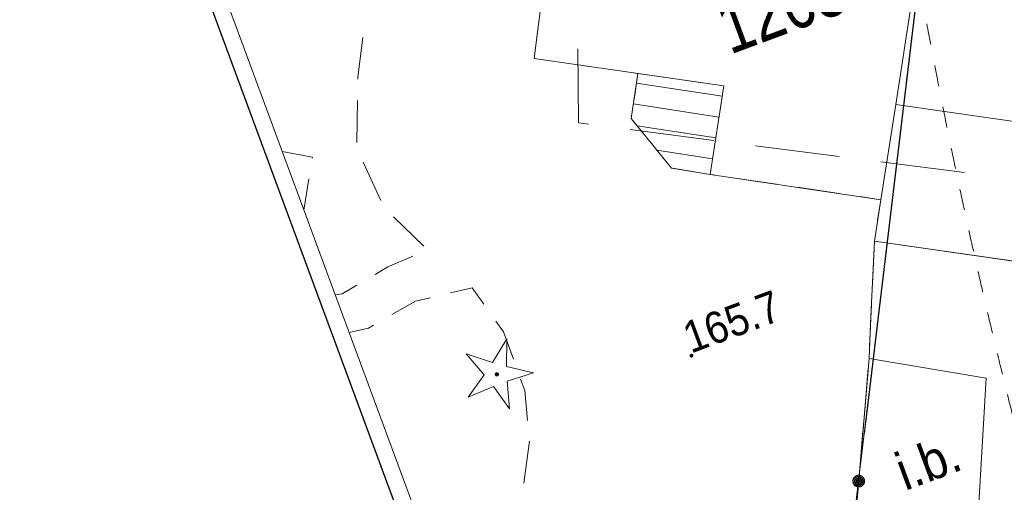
# Model space of a CAD drawing. Header units: millimetres. Extents: x -1155795 to 240441, y -422828 to 463730.
# Tile 5 of 66: x -80306 to -56918, y -51455 to -40245. Entities that reach past the tile are written whole.
import ezdxf
from ezdxf.xclip import XClip

# ---------------------------------------------------------------- set-up
doc = ezdxf.new("R2010")
doc.units = ezdxf.units.MM
doc.header["$MEASUREMENT"] = 0
doc.header["$XCLIPFRAME"] = 0
doc.linetypes.add('Dashed 1_500', pattern=[1000, 500, -500])
doc.layers.add('00 PZT MAPA', color=7, linetype='Continuous')
doc.layers.add('Sycow_7_punkt wysokościowy naturalny', color=7, linetype='Continuous')
for name, color, linetype, lineweight in [('0_Nr_pióra__27', 7, 'Continuous', 25), ('Nowe_0_Nr_pióra__27', 7, 'Continuous', 25), ('Sycow_7_218-kontur użytku gruntowego_Nr_pióra__3', 3, 'Continuous', 18), ('Sycow_7_219-działka ewidencyjna_Nr_pióra__7', 7, 'Continuous', 18), ('Sycow_7_312-budynek ewidencyjny_Nr_pióra__7', 7, 'Continuous', 18), ('Sycow_7_312-oznaczenie budynku ewidencyjnego_Nr_pióra__7', 7, 'Continuous', 18), ('Sycow_7_320-blok - kondygnacja nadziemna_Nr_pióra__7', 7, 'Continuous', 18), ('Sycow_7_352-schody_Nr_pióra__7', 7, 'Continuous', 18), ('Sycow_7_@Zakres_Nr_pióra__6', 6, 'Continuous', 18), ('Sycow_7_chodnik (powierzchnia)_Nr_pióra__7', 7, 'Continuous', 18), ('Sycow_7_drzewo iglaste (punkt)_Nr_pióra__94', 94, 'Continuous', 18), ('Sycow_7_inna budowla (powierzchnia)-Atr17_Nr_pióra__7', 7, 'Continuous', 18), ('Sycow_7_inna budowla (powierzchnia)_Nr_pióra__7', 7, 'Continuous', 18), ('Sycow_7_ogrodzenie trwałe (linia)_Nr_pióra__7', 7, 'Continuous', 18), ('Sycow_7_punkt wysokościowy naturalny-Atr2_Nr_pióra__7', 7, 'Continuous', 18), ('Sycow_7_Warstwa 3_Nr_pióra__7', 7, 'Continuous', 18)]:
    doc.layers.add(name, color=color, linetype=linetype, lineweight=lineweight)
doc.layers.add('0_Nr_pióra__99', color=7, linetype='Continuous', lineweight=0, true_color=0xaad2ff)
doc.styles.add('STYL_AUTOMATYCZNY_5', font='txt', dxfattribs={"width": 0.9})
doc.styles.add('STYL_AUTOMATYCZNY_9', font='txt', dxfattribs={"width": 0.79})

# ---------------------------------------------------------------- blocks, each defined once
blk = doc.blocks.new('Rysunek_1_7', base_point=(14567, -19307))
at = {"layer": 'Sycow_7_drzewo iglaste (punkt)_Nr_pióra__94', "linetype": 'Continuous', "lineweight": 18}
blk.add_hatch(color=94, dxfattribs=at).paths.add_polyline_path([(-68925, -48641, 1), (-69019, -48675, 1)])
at = {"layer": 'Sycow_7_punkt wysokościowy naturalny', "linetype": 'Continuous', "lineweight": 0, "true_color": 0x000000}
blk.add_hatch(color=178, dxfattribs=at).paths.add_polyline_path([(-64306, -48199, 1), (-64391, -48231, 1)])
at = {"layer": 'Sycow_7_218-kontur użytku gruntowego_Nr_pióra__3', "color": 3, "linetype": 'Continuous', "lineweight": 18}
for p, q in [((-59170, -41114), (-59111, -40618)), ((-59111, -40618), (-59170, -41114)), ((-59289, -42107), (-59230, -41611)), ((-59230, -41611), (-59289, -42107)), ((-59409, -43100), (-59349, -42603)), ((-59349, -42603), (-59409, -43100)), ((-59528, -44093), (-59468, -43596)), ((-59468, -43596), (-59528, -44093)), ((-59647, -45086), (-59587, -44589)), ((-59587, -44589), (-59647, -45086)), ((-59766, -46079), (-59707, -45582)), ((-59707, -45582), (-59766, -46079)), ((-59885, -47071), (-59826, -46575)), ((-59826, -46575), (-59885, -47071)), ((-60004, -48064), (-59945, -47568)), ((-59945, -47568), (-60004, -48064)), ((-60124, -49057), (-60064, -48561)), ((-60064, -48561), (-60124, -49057)), ((-60243, -50050), (-60183, -49554)), ((-60183, -49554), (-60243, -50050)), ((-60362, -51043), (-60302, -50546)), ((-60302, -50546), (-60362, -51043))]:
    blk.add_line(p, q, dxfattribs=at)
at = {"layer": 'Sycow_7_219-działka ewidencyjna_Nr_pióra__7', "color": 7, "linetype": 'Continuous', "lineweight": 18}
blk.add_line((-61896, -63825), (-57696, -28829), dxfattribs=at)
at = {"layer": 'Sycow_7_312-budynek ewidencyjny_Nr_pióra__7', "color": 7, "linetype": 'Continuous', "lineweight": 18}
for p, q in [((-68089, -41165), (-67070, -33377)), ((-59495, -42259), (-58328, -34725)), ((-58328, -34725), (-59495, -42259)), ((-63584, -41811), (-68089, -41165)), ((-63905, -43913), (-63584, -41811)), ((-59854, -44514), (-59495, -42259)), ((-59495, -42259), (-59854, -44514)), ((-59854, -44514), (-63905, -43913)), ((-60002, -45497), (-59854, -44514)), ((-51139, -46768), (-60002, -45497))]:
    blk.add_line(p, q, dxfattribs=at)
at = {"layer": 'Sycow_7_320-blok - kondygnacja nadziemna_Nr_pióra__7', "color": 7, "linetype": 'Continuous', "lineweight": 18, "flags": 128}
blk.add_lwpolyline([(-59495, -42259), (-50689, -43520), (-51139, -46768), (-60002, -45497), (-59854, -44514)], close=True, dxfattribs=at)
at = {"layer": 'Sycow_7_352-schody_Nr_pióra__7', "color": 7, "linetype": 'Continuous', "lineweight": 18}
for p, q in [((-65656, -41749), (-63622, -42059)), ((-65729, -42244), (-63697, -42553)), ((-65641, -42763), (-63773, -43048)), ((-65169, -43340), (-63848, -43542))]:
    blk.add_line(p, q, dxfattribs=at)
at = {"layer": 'Sycow_7_352-schody_Nr_pióra__7', "color": 7, "linetype": 'Continuous', "lineweight": 18, "flags": 128}
blk.add_lwpolyline([(-65622, -41521), (-63584, -41811), (-63905, -43913), (-64824, -43763), (-65780, -42592)], close=True, dxfattribs=at)
blk.add_lwpolyline([(-65622, -41521), (-63584, -41811), (-63905, -43913), (-64824, -43763), (-65780, -42592)], close=True, dxfattribs=at)
at = {"layer": 'Sycow_7_@Zakres_Nr_pióra__6', "color": 6, "linetype": 'Continuous', "lineweight": 18}
for p, q in [((-63818, -43107), (-65802, -42852)), ((-60843, -43490), (-62826, -43235)), ((-57867, -43873), (-59851, -43618))]:
    blk.add_line(p, q, dxfattribs=at)
at = {"layer": 'Sycow_7_@Zakres_Nr_pióra__6', "color": 6, "linetype": 'Continuous', "lineweight": 18, "flags": 128}
blk.add_lwpolyline([(-66794, -42725), (-67035, -42694), (-67047, -40937)], dxfattribs=at)
at = {"layer": 'Sycow_7_chodnik (powierzchnia)_Nr_pióra__7', "color": 7, "linetype": 'Continuous', "lineweight": 18}
for p, q in [((-66491, -41395), (-67481, -41253)), ((-72284, -42159), (-72298, -43159)), ((-65123, -43397), (-65755, -42622)), ((-72148, -43625), (-71724, -44531)), ((-73556, -44760), (-73436, -44022)), ((-62326, -44147), (-63315, -44001)), ((-60843, -44367), (-61832, -44221)), ((-71426, -44923), (-70709, -45620)), ((-60049, -46502), (-60002, -45504)), ((-60118, -48001), (-60072, -47002)), ((-60234, -49496), (-60150, -48500)), ((-60360, -50991), (-60276, -49994)), ((-68197, -50246), (-68334, -51237))]:
    blk.add_line(p, q, dxfattribs=at)
at = {"layer": 'Sycow_7_chodnik (powierzchnia)_Nr_pióra__7', "color": 7, "linetype": 'Continuous', "lineweight": 18, "flags": 128}
for points in [[(-67976, -41182), (-68089, -41165), (-67974, -40287)], [(-72152, -40668), (-72276, -41607), (-72277, -41659)], [(-65713, -42136), (-65622, -41521), (-65997, -41467)], [(-73356, -43528), (-73353, -43509), (-74069, -43374)], [(-63810, -43927), (-63905, -43913), (-64797, -43767)], [(-59928, -45009), (-59854, -44514), (-60348, -44441)], [(-70965, -45854), (-71559, -46108), (-71865, -46287)], [(-72296, -46540), (-72645, -46744), (-72812, -46770)], [(-70072, -46725), (-69562, -46605), (-69285, -46992)], [(-71465, -47240), (-70906, -46921), (-70559, -46840)], [(-68993, -47398), (-68812, -47650), (-68577, -48299)], [(-72480, -47666), (-72024, -47559), (-71899, -47488)], [(-68407, -48769), (-68308, -49041), (-68242, -49748)]]:
    blk.add_lwpolyline(points, dxfattribs=at)
at = {"layer": 'Sycow_7_drzewo iglaste (punkt)_Nr_pióra__94', "color": 94, "linetype": 'Continuous', "lineweight": 18}
for p, q in [((-69076, -48378), (-68737, -47818)), ((-68737, -47818), (-68739, -48473)), ((-69270, -48669), (-69698, -48174)), ((-69698, -48174), (-69076, -48378)), ((-68739, -48473), (-68103, -48622)), ((-68103, -48622), (-68725, -48822)), ((-69656, -49197), (-69270, -48669)), ((-68725, -48822), (-68670, -49474)), ((-69053, -48944), (-69656, -49197)), ((-68670, -49474), (-69053, -48944))]:
    blk.add_line(p, q, dxfattribs=at)
at = {"layer": 'Sycow_7_inna budowla (powierzchnia)_Nr_pióra__7', "color": 7, "linetype": 'Continuous', "lineweight": 18, "flags": 128}
blk.add_lwpolyline([(-57637, -53610), (-57348, -48747), (-60132, -48285), (-60549, -53206)], close=True, dxfattribs=at)
at = {"layer": 'Sycow_7_ogrodzenie trwałe (linia)_Nr_pióra__7', "color": 7, "linetype": 'Continuous', "lineweight": 18}
for p, q in [((-60093, -47451), (-60002, -45497)), ((-60542, -53140), (-60377, -51190)), ((-60379, -51218), (-60379, -51218)), ((-60377, -51190), (-60377, -51190)), ((-60389, -51328), (-60389, -51328)), ((-60386, -51301), (-60386, -51301)), ((-60384, -51273), (-60384, -51273)), ((-60382, -51245), (-60382, -51245))]:
    blk.add_line(p, q, dxfattribs=at)
at = {"layer": 'Sycow_7_ogrodzenie trwałe (linia)_Nr_pióra__7', "color": 7, "linetype": 'Continuous', "lineweight": 18, "flags": 128}
blk.add_lwpolyline([(-60377, -51190), (-60132, -48285), (-60093, -47451)], dxfattribs=at)
at = {"layer": 'Sycow_7_ogrodzenie trwałe (linia)_Nr_pióra__7', "color": 7, "linetype": 'Continuous', "lineweight": 18}
for radius in [139, 111, 83.3, 55.6, 27.8]:
    blk.add_circle((-60377, -51190), radius, dxfattribs=at)
at = {"layer": 'Sycow_7_Warstwa 3_Nr_pióra__7', "color": 7, "linetype": 'Continuous', "lineweight": 18, "flags": 128}
blk.add_lwpolyline([(27307, -64122), (35308, -85732), (124558, -52686), (67236, 102126), (-104410, 38571), (-55090, -94631)], close=True, dxfattribs=at)
blk.add_lwpolyline([(-104955, 38915), (-38217, -141329)], dxfattribs=at)
at = {"layer": 'Sycow_7_312-oznaczenie budynku ewidencyjnego_Nr_pióra__7', "color": 7, "linetype": 'Continuous', "lineweight": 18, "insert": (-63430, -41095), "char_height": 1250, "attachment_point": 7, "rotation": 20.318, "style": 'STYL_AUTOMATYCZNY_9'}
blk.add_mtext('\\A1;{\\pql;\\fArial|b0|i0|c0|p0;\\W0.790000;1263}', dxfattribs=at)
at = {"layer": 'Sycow_7_inna budowla (powierzchnia)-Atr17_Nr_pióra__7', "color": 7, "linetype": 'Continuous', "lineweight": 18, "insert": (-59274, -51437), "char_height": 900, "attachment_point": 7, "rotation": 20.318, "style": 'STYL_AUTOMATYCZNY_5'}
blk.add_mtext('\\A1;{\\pql;\\fArial|b0|i0|c0|p0;\\W0.900000;i.b.}', dxfattribs=at)
at = {"layer": 'Sycow_7_punkt wysokościowy naturalny-Atr2_Nr_pióra__7', "color": 7, "linetype": 'Continuous', "lineweight": 18, "insert": (-64362, -48177), "char_height": 750, "attachment_point": 7, "rotation": 20.318, "style": 'STYL_AUTOMATYCZNY_5'}
blk.add_mtext('\\A1;{\\pql;\\fArial|b0|i0|c0|p0;\\W0.900000;165.7}', dxfattribs=at)

msp = doc.modelspace()

# ---------------------------------------------------------------- block references
at = {"layer": '00 PZT MAPA', "color": 7, "linetype": 'Continuous', "lineweight": 15}
ref = msp.add_blockref('Rysunek_1_7', (14567, -19307), dxfattribs=at)
XClip(ref).set_block_clipping_path([(-38444.7789564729, -141413.2871562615), (134317.2398628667, -77444.9644498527), (67578.7707096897, 102798.5088210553), (-105183.2481096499, 38830.1861146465)])

# ---------------------------------------------------------------- next in the draw order: linework, layer by layer
at = {"layer": '0_Nr_pióra__27', "color": 7, "linetype": 'Continuous', "lineweight": 25}
msp.add_lwpolyline([(-104959, 38920), (67575, 102803), (134314, -77440), (-38220, -141324)], close=True, dxfattribs=at)
at = {"layer": '0_Nr_pióra__99', "color": 141, "linetype": 'Dashed 1_500', "lineweight": 0, "true_color": 0xaad2ff}
for centre, radius in [((88699, -12696), 150000), ((-56052, -28118), 150000), ((-34105, -15278), 75000)]:
    msp.add_circle(centre, radius, dxfattribs=at)
at = {"layer": 'Nowe_0_Nr_pióra__27', "color": 7, "linetype": 'Continuous', "lineweight": 25}
msp.add_lwpolyline([(-57700, -28824), (-60217, -49797)], dxfattribs=at)

doc.saveas('drawing.dxf')
